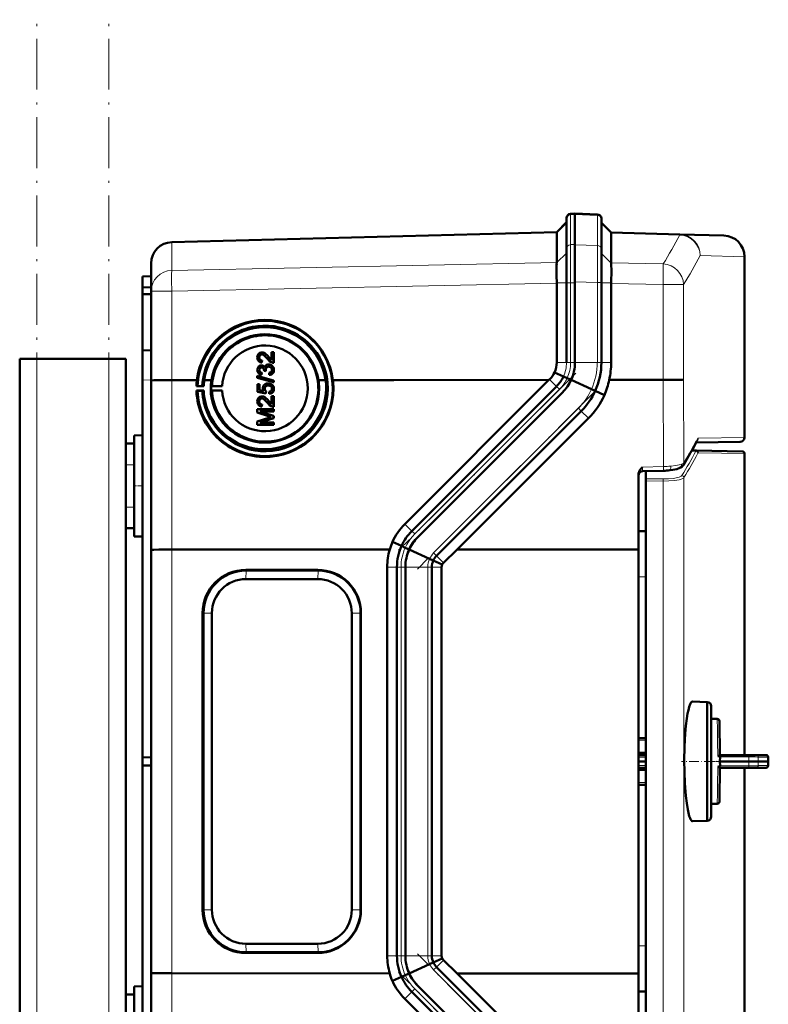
# Model space of a CAD drawing. Extents: x -1595 to 1972, y -1657 to 646.
# Tile 47 of 56: x 452 to 628, y 307 to 540. Entities that reach past the tile are written whole.
import ezdxf

# ---------------------------------------------------------------- set-up
doc = ezdxf.new("R2010")
doc.units = 0
doc.linetypes.add('DASHDOT', pattern=[18.5, 12, -3, 0.5, -3])

msp = doc.modelspace()

# ---------------------------------------------------------------- linework, layer by layer
at = {"color": 7, "linetype": 'DASHDOT', "lineweight": 18}
for p, q in [((455.57, -420.35), (455.57, 539.65)), ((472.57, -420.35), (472.57, 539.65)), ((582.75, 456.25), (540.96, 414.46)), ((587.17, 451.83), (545.38, 410.04)), ((587.17, 277.47), (545.38, 319.26)), ((582.75, 273.05), (540.96, 314.84))]:
    msp.add_line(p, q, dxfattribs=at)
at = {"color": 7, "lineweight": 50}
for p, q in [((580.57, 492.86), (580.57, 492.65)), ((580.57, 492.65), (580.57, 485.59)), ((582.57, 493.9), (581.53, 493.86)), ((582.56, 493.9), (582.56, 493.66)), ((587.85, 493.71), (582.56, 493.9)), ((582.56, 493.66), (582.56, 486.56)), ((582.57, 493.9), (582.57, 493.66)), ((582.57, 493.66), (582.57, 486.6)), ((588.81, 492.72), (588.81, 492.51)), ((588.81, 492.51), (588.81, 485.44)), ((578.27, 489.54), (580.57, 491.84)), ((591.1, 489.43), (588.81, 491.72)), ((487.43, 487.16), (578.27, 489.54)), ((578.27, 489.41), (578.27, 482.37)), ((591.1, 489.43), (607.3, 489)), ((591.1, 489.3), (591.1, 482.29)), ((591.1, 489.3), (591.1, 489.3)), ((607.3, 489), (617.69, 488.73)), ((580.57, 485.59), (580.57, 477.59)), ((582.56, 477.79), (582.56, 486.56)), ((582.57, 486.6), (582.57, 477.59)), ((588.81, 477.65), (588.81, 485.44)), ((622.56, 441.07), (622.56, 483.73)), ((482.57, 475.61), (482.57, 482.16)), ((578.26, 482.35), (578.25, 482.05)), ((578.26, 482.35), (578.27, 482.37)), ((480.57, 479.08), (482.57, 479.15)), ((480.57, 479.08), (480.57, 476.48)), ((578.24, 479.2), (578.26, 477.59)), ((480.57, 476.48), (482.57, 476.58)), ((480.57, 476.48), (480.57, 474.88)), ((578.27, 477.5), (578.26, 477.59)), ((578.27, 477.5), (578.27, 458.79)), ((580.57, 477.59), (580.57, 458.79)), ((582.56, 477.79), (582.56, 458.79)), ((582.57, 477.59), (582.57, 458.79)), ((588.81, 477.65), (588.81, 458.79)), ((591.1, 477.41), (591.1, 477.59)), ((591.1, 477.41), (591.1, 458.79)), ((480.57, 474.88), (480.57, 461.58)), ((480.57, 474.88), (482.57, 474.86)), ((482.57, 454.55), (482.57, 475.61)), ((480.57, 461.58), (482.57, 461.65)), ((480.57, 454.58), (480.57, 461.58)), ((508.7, 460.66), (508.71, 460.66)), ((509.09, 461.09), (509.09, 461.09)), ((510.28, 460.09), (510.28, 460.08)), ((510.28, 460.08), (510.99, 459.32)), ((510.99, 459.32), (510.99, 461.2)), ((510.99, 461.2), (511.48, 461.2)), ((511.48, 461.2), (511.48, 458.69)), ((511.48, 461.2), (511.49, 461.2)), ((511.49, 461.2), (511.49, 458.68)), ((451.57, 266.55), (451.57, 459.65)), ((455.57, 459.65), (451.57, 459.65)), ((472.57, 459.65), (455.57, 459.65)), ((476.57, 459.65), (472.57, 459.65)), ((476.57, 439.65), (476.57, 459.65)), ((508.08, 459.96), (508.09, 459.96)), ((508.37, 458.8), (508.38, 458.8)), ((508.77, 459.23), (508.72, 458.73)), ((508.72, 458.73), (508.73, 458.73)), ((508.78, 459.23), (508.73, 458.73)), ((508.77, 459.23), (508.78, 459.23)), ((508.87, 458.05), (508.88, 458.05)), ((510.32, 457.8), (510.33, 457.79)), ((510.71, 458.23), (510.72, 458.23)), ((511.14, 458.74), (511.15, 458.73)), ((511.48, 458.69), (511.49, 458.68)), ((507.63, 455.59), (511.48, 454.5)), ((507.63, 455.18), (507.63, 455.59)), ((508.08, 457.01), (508.09, 457.01)), ((508.4, 455.93), (508.4, 455.92)), ((508.67, 456.36), (508.62, 455.87)), ((508.62, 455.87), (508.63, 455.87)), ((508.63, 457.6), (508.64, 457.6)), ((508.68, 456.36), (508.63, 455.87)), ((508.67, 456.36), (508.68, 456.36)), ((509.21, 456.81), (509.22, 456.88)), ((509.66, 456.75), (509.21, 456.81)), ((509.21, 456.81), (509.22, 456.8)), ((509.67, 456.75), (509.22, 456.8)), ((509.61, 457.07), (509.61, 457.07)), ((509.66, 456.75), (509.67, 456.75)), ((510.45, 455.82), (510.4, 456.31)), ((510.45, 455.82), (510.46, 455.82)), ((511.53, 457.02), (511.54, 457.02)), ((579.85, 455.48), (577.75, 456.43)), ((580.74, 455.08), (579.86, 455.48)), ((480.57, 454.58), (480.57, 365.58)), ((482.57, 414.56), (482.57, 454.55)), ((487.43, 454.62), (490.34, 454.62)), ((490.34, 454.63), (490.34, 454.62)), ((493.38, 454.63), (490.34, 454.63)), ((491, 454.62), (493.38, 454.62)), ((491, 454.62), (493.38, 454.62)), ((493.54, 453.19), (493.27, 453.17)), ((493.27, 453.17), (494.98, 453.17)), ((494.65, 453.18), (493.54, 453.19)), ((494.98, 453.17), (494.65, 453.18)), ((495.1, 454.63), (496.79, 454.63)), ((495.1, 454.62), (496.79, 454.62)), ((495.1, 454.62), (496.79, 454.62)), ((496.95, 453.18), (496.7, 453.16)), ((496.7, 453.16), (499.32, 453.16)), ((499.32, 453.16), (496.95, 453.18)), ((511.48, 454.09), (507.63, 455.18)), ((507.63, 455.18), (507.64, 455.18)), ((511.49, 454.09), (507.64, 455.18)), ((507.68, 453.65), (508.18, 453.65)), ((507.68, 451.82), (507.68, 453.65)), ((508.18, 453.65), (508.18, 452.22)), ((508.18, 453.65), (508.18, 453.64)), ((508.18, 453.64), (508.18, 452.22)), ((510.19, 453.35), (510.2, 453.35)), ((510.66, 453.77), (510.67, 453.77)), ((511.07, 453.55), (511.07, 453.55)), ((511.48, 454.5), (511.48, 454.09)), ((511.48, 454.5), (511.49, 454.5)), ((511.48, 454.09), (511.49, 454.09)), ((511.49, 454.5), (511.49, 454.09)), ((522.03, 454.63), (523.73, 454.63)), ((523.73, 454.63), (522.03, 454.63)), ((522.04, 454.62), (523.73, 454.62)), ((523.73, 454.63), (523.73, 454.63)), ((525.44, 454.63), (531.62, 454.63)), ((525.44, 454.63), (539.86, 454.63)), ((525.45, 454.62), (531.62, 454.62)), ((531.62, 454.62), (531.62, 454.63)), ((539.86, 454.63), (576.41, 454.65)), ((542.42, 420.65), (576.41, 454.65)), ((578.22, 453.13), (544.08, 418.99)), ((576.41, 454.65), (576.56, 454.79)), ((581.68, 454.65), (580.74, 455.08)), ((586.46, 452.46), (581.65, 454.65)), ((590.63, 454.65), (603.38, 454.66)), ((493.26, 452.15), (493.54, 452.09)), ((494.98, 452.15), (493.26, 452.15)), ((493.54, 452.09), (494.65, 452.11)), ((494.65, 452.11), (494.98, 452.15)), ((496.7, 452.16), (496.95, 452.1)), ((499.32, 452.16), (496.7, 452.16)), ((496.95, 452.1), (499.32, 452.16)), ((509.66, 451.43), (507.68, 451.82)), ((507.68, 451.82), (507.69, 451.82)), ((509.67, 451.42), (507.69, 451.82)), ((508.18, 452.22), (509.17, 452.03)), ((509.09, 450.72), (509.09, 450.72)), ((509.36, 452.58), (509.37, 452.58)), ((509.71, 451.92), (509.66, 451.43)), ((509.66, 451.43), (509.67, 451.42)), ((509.72, 451.92), (509.67, 451.42)), ((509.71, 451.92), (509.72, 451.92)), ((510.45, 451.38), (510.4, 451.87)), ((510.45, 451.38), (510.46, 451.37)), ((510.99, 448.95), (510.99, 450.83)), ((510.99, 450.83), (511.48, 450.83)), ((511.48, 450.83), (511.48, 448.31)), ((511.48, 450.83), (511.49, 450.83)), ((511.49, 450.83), (511.49, 448.31)), ((511.53, 452.57), (511.54, 452.57)), ((579.63, 451.72), (545.49, 417.58)), ((579.64, 451.72), (545.49, 417.58)), ((587.34, 452.06), (586.46, 452.46)), ((589.52, 451.07), (587.35, 452.06)), ((508.08, 449.59), (508.09, 449.58)), ((508.37, 448.43), (508.38, 448.43)), ((508.7, 450.29), (508.71, 450.29)), ((508.77, 448.86), (508.72, 448.36)), ((508.72, 448.36), (508.73, 448.36)), ((508.78, 448.85), (508.73, 448.36)), ((508.77, 448.86), (508.78, 448.85)), ((510.28, 449.71), (510.99, 448.95)), ((510.28, 449.71), (510.28, 449.71)), ((511.14, 448.37), (511.15, 448.36)), ((507.63, 447.77), (511.48, 447.77)), ((507.63, 446.96), (507.63, 447.77)), ((510.29, 446.11), (507.63, 446.96)), ((507.63, 446.96), (507.64, 446.96)), ((510.3, 446.1), (507.64, 446.96)), ((511.49, 447.23), (508.23, 447.22)), ((508.23, 447.23), (511.48, 446.2)), ((511.48, 447.23), (508.23, 447.23)), ((510.29, 446.11), (510.3, 446.1)), ((511.48, 448.31), (511.49, 448.31)), ((511.48, 447.77), (511.48, 447.23)), ((511.48, 447.77), (511.49, 447.77)), ((511.48, 447.23), (511.49, 447.23)), ((511.48, 446.2), (511.48, 445.63)), ((511.48, 446.2), (511.49, 446.2)), ((511.49, 447.77), (511.49, 447.23)), ((511.49, 446.2), (511.49, 445.63)), ((584.05, 447.3), (549.91, 413.16)), ((507.63, 444.88), (510.34, 445.74)), ((507.63, 444.07), (507.63, 444.88)), ((511.48, 444.07), (507.63, 444.07)), ((507.63, 444.07), (507.64, 444.06)), ((511.49, 444.06), (507.64, 444.06)), ((511.49, 445.63), (508.23, 444.61)), ((511.48, 445.63), (508.23, 444.61)), ((508.23, 444.61), (511.48, 444.61)), ((511.48, 445.63), (511.49, 445.63)), ((511.48, 444.61), (511.48, 444.07)), ((511.48, 444.61), (511.49, 444.61)), ((511.48, 444.07), (511.49, 444.06)), ((511.49, 444.61), (511.49, 444.06)), ((585.74, 445.61), (554.78, 414.65)), ((478.57, 441.54), (480.57, 441.6)), ((478.57, 441.54), (480.57, 441.6)), ((478.57, 417.75), (478.57, 441.54)), ((476.57, 439.65), (478.57, 439.65)), ((476.57, 434.65), (476.57, 439.65)), ((478.57, 434.65), (478.57, 439.65)), ((621.58, 440.07), (611.15, 439.89)), ((610.12, 437.99), (611.22, 437.97)), ((611.22, 437.97), (622.07, 437.78)), ((622.57, 437.28), (622.57, 366.16)), ((476.57, 434.65), (476.57, 424.65)), ((478.57, 434.65), (478.57, 424.65)), ((597.56, 414.67), (597.56, 432.38)), ((598.54, 433.13), (603.45, 433.24)), ((599.28, 433.14), (599.28, 431.35)), ((599.28, 430.86), (599.28, 431.35)), ((599.28, 430.86), (599.28, 298.45)), ((476.57, 419.65), (476.57, 424.65)), ((478.57, 419.65), (478.57, 424.65)), ((476.57, 309.65), (476.57, 419.65)), ((476.57, 419.65), (478.57, 419.65)), ((597.56, 418.97), (599.28, 418.98)), ((478.57, 417.75), (480.57, 417.7)), ((541.65, 415.48), (539.51, 416.45)), ((482.57, 314.73), (482.57, 414.56)), ((538.88, 414.65), (487.43, 414.63)), ((542.53, 415.08), (541.65, 415.48)), ((543.47, 414.65), (542.53, 415.08)), ((548.26, 412.46), (543.45, 414.65)), ((554.78, 414.65), (551.54, 411.53)), ((597.56, 414.67), (554.78, 414.65)), ((597.56, 314.63), (597.56, 414.67)), ((549.14, 412.06), (548.26, 412.46)), ((551.23, 411.11), (549.14, 412.06)), ((504.9, 409.83), (521.9, 409.83)), ((521.96, 409.68), (504.97, 409.68)), ((538.27, 318.79), (538.27, 410.51)), ((540.57, 410.51), (540.57, 318.79)), ((542.56, 318.79), (542.56, 410.51)), ((542.57, 410.51), (542.57, 318.79)), ((548.81, 318.79), (548.81, 410.51)), ((551.1, 410.51), (551.1, 318.79)), ((504.92, 407.66), (521.91, 407.66)), ((494.72, 329.65), (494.72, 399.65)), ((494.94, 329.65), (494.94, 399.65)), ((496.91, 399.65), (496.91, 329.65)), ((529.92, 399.65), (529.92, 329.65)), ((531.99, 329.65), (531.99, 399.65)), ((532.08, 399.65), (532.08, 329.65)), ((610.29, 378.75), (613.74, 378.66)), ((613.74, 374.69), (613.74, 378.66)), ((614.74, 377.66), (614.74, 351.66)), ((614.74, 374.66), (614.74, 377.66)), ((613.74, 350.66), (613.74, 374.69)), ((616.13, 374.66), (614.74, 374.66)), ((616.76, 366.16), (616.63, 374.17)), ((599.28, 370.16), (597.56, 370.16)), ((480.57, 365.58), (482.57, 365.65)), ((480.57, 363.72), (480.57, 365.58)), ((599.28, 366.66), (597.56, 366.66)), ((597.56, 366.16), (599.28, 366.16)), ((616.57, 366.02), (616.69, 366.11)), ((623.52, 366.16), (616.76, 366.16)), ((616.79, 365.71), (616.77, 364.66)), ((623.52, 366.16), (625.31, 366.16)), ((627.62, 366.16), (625.31, 366.16)), ((480.57, 274.71), (480.57, 363.72)), ((480.57, 363.72), (482.57, 363.65)), ((599.28, 364.66), (597.56, 364.66)), ((597.56, 363.16), (599.28, 363.16)), ((599.28, 362.65), (597.56, 362.65)), ((616.76, 363.16), (616.64, 355.74)), ((623.52, 363.16), (616.76, 363.16)), ((623.57, 364.66), (616.77, 364.66)), ((616.79, 363.61), (616.77, 364.66)), ((622.57, 363.16), (622.57, 292.03)), ((623.52, 363.16), (625.31, 363.16)), ((625.81, 364.66), (623.57, 364.66)), ((627.62, 363.16), (625.31, 363.16)), ((625.81, 364.66), (628.15, 364.66)), ((627.62, 363.16), (627.65, 363.16)), ((628.18, 364.66), (628.15, 364.66)), ((599.28, 359.16), (597.56, 359.16)), ((616.64, 355.74), (616.63, 355.15)), ((614.74, 354.66), (616.13, 354.66)), ((614.74, 351.66), (614.74, 354.66)), ((610.25, 350.57), (610.29, 350.57)), ((613.74, 350.66), (610.29, 350.57)), ((521.91, 321.64), (504.92, 321.64)), ((521.9, 319.46), (504.9, 319.46)), ((504.97, 319.62), (521.96, 319.62)), ((548.26, 316.84), (543.45, 314.65)), ((549.14, 317.24), (548.26, 316.84)), ((551.23, 318.19), (549.14, 317.24)), ((584.05, 282), (549.91, 316.14)), ((554.78, 314.64), (551.54, 317.77)), ((482.57, 274.75), (482.57, 314.73)), ((538.88, 314.65), (487.43, 314.67)), ((539.51, 312.85), (541.65, 313.82)), ((541.65, 313.82), (542.53, 314.22)), ((542.53, 314.22), (543.47, 314.65)), ((597.56, 314.63), (554.78, 314.64)), ((585.74, 283.68), (554.78, 314.64)), ((597.56, 314.63), (597.56, 296.92)), ((478.57, 311.54), (480.57, 311.6)), ((478.57, 311.54), (480.57, 311.6)), ((478.57, 287.75), (478.57, 311.54)), ((579.63, 277.58), (545.49, 311.72)), ((579.64, 277.58), (545.49, 311.72)), ((476.57, 309.65), (478.57, 309.65)), ((476.57, 304.65), (476.57, 309.65)), ((478.57, 304.65), (478.57, 309.65)), ((578.22, 276.16), (544.08, 310.3)), ((599.28, 310.33), (597.56, 310.35)), ((576.41, 274.65), (542.42, 308.64))]:
    msp.add_line(p, q, dxfattribs=at)
at = {"color": 7, "lineweight": 18}
for p, q in [((581.53, 493.86), (581.53, 493.63)), ((581.53, 493.63), (582.57, 493.66)), ((581.53, 493.63), (581.53, 486.57)), ((587.85, 493.48), (582.56, 493.66)), ((587.85, 493.71), (587.85, 493.48)), ((587.85, 493.48), (587.85, 486.41)), ((578.27, 489.41), (580.57, 491.65)), ((591.1, 489.3), (588.81, 491.53)), ((578.27, 489.41), (487.43, 487.03)), ((607.3, 488.87), (591.1, 489.3)), ((487.43, 487.16), (487.43, 487.03)), ((487.43, 480.48), (487.43, 487.03)), ((582.57, 486.6), (581.53, 486.57)), ((581.53, 486.57), (581.53, 477.59)), ((582.56, 486.56), (587.85, 486.41)), ((578.26, 482.35), (580.57, 484.59)), ((591.1, 482.24), (588.81, 484.48)), ((622.56, 483.73), (612.14, 484)), ((487.43, 480.48), (578.27, 482.37)), ((591.1, 482.29), (603.38, 482.03)), ((578.27, 477.5), (487.43, 475.61)), ((578.26, 477.59), (580.57, 477.59)), ((580.57, 477.59), (581.53, 477.59)), ((581.53, 477.59), (581.53, 458.79)), ((581.53, 477.59), (582.57, 477.59)), ((587.85, 477.65), (582.56, 477.79)), ((587.85, 477.65), (587.85, 458.79)), ((587.85, 477.65), (588.81, 477.65)), ((591.1, 477.59), (588.81, 477.59)), ((603.38, 477.16), (591.1, 477.41)), ((603.38, 454.66), (603.38, 477.16)), ((608.2, 477.16), (603.38, 477.16)), ((608.2, 477.16), (608.2, 454.72)), ((487.43, 475.61), (482.57, 475.61)), ((487.43, 454.62), (487.43, 475.61)), ((455.57, 266.55), (455.57, 459.65)), ((472.57, -152.9), (472.57, 459.65)), ((580.57, 458.79), (578.27, 458.79)), ((580.57, 458.79), (581.53, 458.79)), ((581.53, 458.79), (582.57, 458.79)), ((587.85, 458.79), (582.56, 458.79)), ((587.85, 458.79), (588.81, 458.79)), ((591.1, 458.79), (588.81, 458.79)), ((579.85, 455.48), (579.85, 455.48)), ((482.57, 454.65), (480.57, 454.58)), ((487.43, 414.63), (487.43, 454.62)), ((578.22, 453.13), (576.56, 454.79)), ((578.22, 453.13), (578.9, 452.45)), ((603.45, 434.22), (603.38, 454.66)), ((608.2, 454.72), (608.27, 435.1)), ((578.9, 452.45), (544.76, 418.31)), ((587.35, 452.06), (587.34, 452.06)), ((583.37, 447.98), (549.23, 413.84)), ((583.37, 447.98), (584.05, 447.3)), ((585.74, 445.61), (584.05, 447.3)), ((611.63, 440.88), (622.56, 441.07)), ((611.09, 437.85), (610.05, 437.86)), ((622.57, 437.28), (611.71, 437.47)), ((476.57, 434.65), (478.57, 434.65)), ((598.54, 434.1), (603.45, 434.22)), ((599.28, 431.35), (603.41, 431.29)), ((603.41, 430.8), (599.28, 430.86)), ((603.41, 298.51), (603.41, 430.8)), ((608.27, 431.62), (608.27, 297.69)), ((476.57, 424.65), (478.57, 424.65)), ((544.08, 418.99), (542.42, 420.65)), ((544.08, 418.99), (544.76, 418.31)), ((487.43, 314.67), (487.43, 414.63)), ((541.65, 415.48), (541.65, 415.48)), ((549.23, 413.84), (549.91, 413.16)), ((549.14, 412.06), (549.14, 412.06)), ((551.54, 411.53), (549.91, 413.16)), ((504.97, 409.68), (504.9, 409.83)), ((504.92, 407.66), (504.97, 409.68)), ((521.96, 409.68), (521.9, 409.83)), ((521.96, 409.68), (521.91, 407.66)), ((540.57, 410.51), (538.27, 410.51)), ((540.57, 410.51), (541.53, 410.51)), ((541.53, 410.51), (541.53, 318.79)), ((542.57, 410.51), (541.53, 410.51)), ((547.85, 410.51), (542.56, 410.51)), ((547.85, 318.79), (547.85, 410.51)), ((547.85, 410.51), (548.81, 410.51)), ((551.1, 410.51), (548.81, 410.51)), ((599.28, 408.18), (597.56, 408.17)), ((494.94, 399.65), (494.72, 399.65)), ((494.94, 399.65), (496.91, 399.65)), ((531.99, 399.65), (529.92, 399.65)), ((532.08, 399.65), (531.99, 399.65)), ((616.17, 372.16), (616.13, 374.66)), ((616.21, 369.34), (616.17, 372.16)), ((597.56, 369.67), (599.28, 369.67)), ((616.23, 368.52), (616.21, 369.34)), ((616.25, 366.81), (616.23, 368.52)), ((597.56, 365.67), (599.28, 365.67)), ((616.26, 366.36), (616.25, 366.81)), ((616.27, 365.92), (616.26, 366.36)), ((623.57, 365.72), (616.78, 365.71)), ((625.8, 365.67), (628.12, 365.67)), ((597.56, 363.65), (599.28, 363.65)), ((616.25, 362.51), (616.21, 359.97)), ((616.26, 362.95), (616.25, 362.51)), ((616.27, 363.4), (616.26, 362.95)), ((623.57, 363.6), (616.78, 363.61)), ((625.8, 363.65), (628.12, 363.65)), ((597.56, 359.65), (599.28, 359.65)), ((616.21, 359.97), (616.17, 357.15)), ((616.17, 357.15), (616.13, 354.66)), ((494.94, 329.65), (494.72, 329.65)), ((496.91, 329.65), (494.94, 329.65)), ((531.99, 329.65), (529.92, 329.65)), ((531.99, 329.65), (532.08, 329.65)), ((504.97, 319.62), (504.92, 321.64)), ((521.91, 321.64), (521.96, 319.62)), ((597.56, 321.15), (599.28, 321.13)), ((504.97, 319.62), (504.9, 319.46)), ((521.96, 319.62), (521.9, 319.46)), ((538.27, 318.79), (540.57, 318.79)), ((541.53, 318.79), (540.57, 318.79)), ((541.53, 318.79), (542.57, 318.79)), ((547.85, 318.79), (542.56, 318.79)), ((547.85, 318.79), (548.81, 318.79)), ((551.1, 318.79), (548.81, 318.79)), ((549.14, 317.24), (549.14, 317.24)), ((549.23, 315.46), (549.91, 316.14)), ((551.54, 317.77), (549.91, 316.14)), ((487.43, 274.68), (487.43, 314.67)), ((541.65, 313.82), (541.65, 313.82)), ((583.37, 281.31), (549.23, 315.46)), ((542.42, 308.64), (544.08, 310.3)), ((544.76, 310.99), (544.08, 310.3)), ((578.9, 276.85), (544.76, 310.99))]:
    msp.add_line(p, q, dxfattribs=at)
at = {"color": 7, "linetype": 'DASHDOT', "lineweight": 18, "ltscale": 0.060001}
for p, q in [((476.37, 434.65), (478.77, 434.65)), ((478.37, 429.65), (480.77, 429.65)), ((476.37, 424.65), (478.77, 424.65))]:
    msp.add_line(p, q, dxfattribs=at)
at = {"color": 7, "linetype": 'DASHDOT', "lineweight": 18, "ltscale": 0.20449}
for p, q in [((624.25, 364.79), (616.07, 364.65)), ((624.25, 364.53), (616.07, 364.67))]:
    msp.add_line(p, q, dxfattribs=at)
at = {"color": 7, "linetype": 'DASHDOT', "lineweight": 18, "ltscale": 0.192111}
msp.add_line((615.38, 364.66), (607.7, 364.66), dxfattribs=at)
at = {"color": 7, "linetype": 'DASHDOT', "lineweight": 18, "ltscale": 0.061557}
msp.add_line((614.54, 364.66), (617, 364.66), dxfattribs=at)
at = {"color": 7, "lineweight": 18}
for points in [[(587.85, 486.41), (587.86, 483.29), (587.85, 477.65)], [(605.17, 434.31), (606.4, 434.46), (607.16, 434.61), (607.74, 434.78)], [(607.74, 434.78), (608.08, 434.94), (608.27, 435.1)], [(598.54, 434.1), (598.53, 433.23), (598.53, 433.14), (598.54, 433.13), (598.54, 433.13), (598.54, 433.13)], [(603.41, 431.29), (604.63, 431.31), (605.8, 431.42), (606.76, 431.6), (607.14, 431.71), (607.44, 431.84), (607.66, 431.97), (607.78, 432.11)], [(608.27, 431.62), (608.16, 431.5), (607.98, 431.39), (607.62, 431.25), (607.16, 431.12), (606.04, 430.93), (604.75, 430.83), (603.41, 430.8)], [(544.76, 418.31), (544.23, 417.74), (543.74, 417.13), (543.3, 416.49), (542.89, 415.8), (542.53, 415.08)], [(623.57, 365.72), (623.55, 366.08), (623.53, 366.14), (623.53, 366.15), (623.53, 366.16), (623.52, 366.16), (623.52, 366.16)], [(623.57, 365.72), (625.05, 365.7), (625.63, 365.68), (625.8, 365.67)], [(623.57, 363.6), (623.55, 363.23), (623.53, 363.17), (623.53, 363.16), (623.53, 363.16), (623.52, 363.16), (623.52, 363.16)], [(625.04, 363.61), (625.77, 363.64), (625.8, 363.65)], [(544.76, 310.99), (544.23, 311.56), (543.74, 312.16), (543.3, 312.81), (542.89, 313.5), (542.53, 314.22)]]:
    msp.add_lwpolyline(points, dxfattribs=at)
at = {"color": 7, "lineweight": 50}
for points in [[(591.1, 477.59), (591.17, 480.58), (591.14, 481.79), (591.1, 482.24)], [(524.26, 452.65), (524.19, 454.06), (523.99, 455.45), (523.7, 456.66), (523.32, 457.85), (522.95, 458.73), (522.39, 459.85), (521.65, 461.04), (520.92, 462.02), (520.38, 462.64), (519.44, 463.58), (518.44, 464.41), (517.26, 465.23), (516.32, 465.77), (515.16, 466.31), (513.84, 466.79), (512.48, 467.14), (511.57, 467.31), (510.24, 467.44), (508.9, 467.45), (507.81, 467.37), (506.51, 467.16), (505.57, 466.94), (504.66, 466.66), (504.06, 466.44), (503.41, 466.17), (502.27, 465.6), (501.79, 465.32), (500.58, 464.5), (499.46, 463.57), (498.56, 462.68), (497.74, 461.7), (497.19, 460.95), (496.47, 459.76), (495.85, 458.51), (495.4, 457.33), (495.06, 456.13), (494.82, 454.89), (494.71, 454.03), (494.65, 453.18)], [(507.63, 459.97), (507.67, 460.32), (507.8, 460.66), (507.97, 460.87), (508.19, 461.03), (508.53, 461.14), (508.7, 461.15)], [(508.37, 458.8), (508.11, 458.93), (507.89, 459.13), (507.74, 459.39), (507.67, 459.6), (507.63, 459.97)], [(508.7, 460.66), (508.49, 460.63), (508.31, 460.52), (508.18, 460.36), (508.1, 460.16), (508.08, 459.96)], [(508.71, 460.66), (508.5, 460.62), (508.36, 460.55), (508.22, 460.41), (508.14, 460.26), (508.09, 459.96)], [(510.04, 459.63), (509.75, 459.97), (509.43, 460.29), (509.2, 460.49), (508.93, 460.62)], [(509.09, 461.09), (509.33, 460.98), (509.59, 460.8), (510, 460.4), (510.28, 460.08)], [(509.09, 461.09), (509.37, 460.96), (509.74, 460.67), (510.07, 460.32), (510.28, 460.09)], [(510.28, 460.09), (510.68, 459.6), (510.99, 459.32)], [(507.63, 457), (507.67, 457.32), (507.8, 457.62), (508.01, 457.87), (508.3, 458.04), (508.61, 458.09)], [(508.08, 459.96), (508.14, 459.61), (508.23, 459.46), (508.36, 459.34), (508.52, 459.27)], [(508.09, 459.96), (508.11, 459.73), (508.17, 459.56), (508.34, 459.36), (508.53, 459.26)], [(508.87, 458.05), (509.03, 457.98), (509.17, 457.87), (509.38, 457.57)], [(508.88, 458.05), (509.16, 457.88), (509.29, 457.74), (509.38, 457.58)], [(509.38, 457.57), (509.46, 457.81), (509.62, 458.02), (509.83, 458.18), (510.07, 458.27), (510.33, 458.29)], [(510.32, 457.8), (510.1, 457.77), (509.89, 457.66), (509.81, 457.59), (509.67, 457.4), (509.61, 457.18), (509.61, 457.07)], [(510.33, 457.79), (510.1, 457.76), (509.93, 457.68), (509.73, 457.49), (509.62, 457.21), (509.61, 457.07)], [(511.14, 458.74), (510.88, 458.85), (510.53, 459.1), (510.04, 459.63)], [(511.09, 457.04), (511.07, 457.22), (511.01, 457.4), (510.9, 457.55), (510.68, 457.72), (510.6, 457.75)], [(510.71, 458.23), (510.93, 458.13), (511.12, 457.99), (511.32, 457.76), (511.43, 457.55), (511.5, 457.33), (511.53, 457.02)], [(510.72, 458.23), (510.95, 458.12), (511.16, 457.96), (511.32, 457.77), (511.49, 457.41), (511.54, 457.02)], [(508.4, 455.93), (508.14, 456.04), (507.92, 456.22), (507.79, 456.39), (507.7, 456.58), (507.64, 456.86), (507.63, 457)], [(508.63, 457.6), (508.45, 457.57), (508.29, 457.49), (508.13, 457.27), (508.08, 457.01)], [(508.08, 457.01), (508.12, 456.77), (508.19, 456.63), (508.3, 456.51), (508.52, 456.4)], [(508.64, 457.6), (508.46, 457.57), (508.25, 457.44), (508.12, 457.22), (508.09, 457.01)], [(508.09, 457.01), (508.11, 456.82), (508.18, 456.65), (508.31, 456.51), (508.53, 456.4)], [(509.22, 456.88), (509.19, 457.13), (509.13, 457.29), (509.03, 457.43), (508.83, 457.57)], [(510.4, 456.31), (510.61, 456.37), (510.81, 456.47), (511.03, 456.72), (511.09, 457.04)], [(511.53, 457.02), (511.49, 456.67), (511.34, 456.34), (511.1, 456.07), (510.95, 455.97), (510.62, 455.85), (510.45, 455.82)], [(511.54, 457.02), (511.5, 456.67), (511.41, 456.44), (511.27, 456.23), (511, 455.99), (510.66, 455.85), (510.46, 455.82)], [(482.57, 454.55), (482.57, 454.55), (482.57, 454.55), (482.57, 454.55), (482.64, 454.56), (483.2, 454.58), (484.36, 454.6), (487.43, 454.62)], [(508.92, 452.71), (508.98, 453.09), (509.17, 453.41), (509.45, 453.66), (509.8, 453.8), (510.16, 453.85)], [(510.19, 453.35), (509.94, 453.33), (509.81, 453.29), (509.59, 453.16), (509.5, 453.06), (509.39, 452.83), (509.36, 452.58)], [(510.2, 453.35), (509.95, 453.32), (509.68, 453.22), (509.48, 453.02), (509.4, 452.83), (509.37, 452.58)], [(511.09, 452.58), (511.04, 452.86), (510.96, 453.03), (510.82, 453.16), (510.57, 453.3)], [(511.07, 453.55), (511.24, 453.4), (511.38, 453.22), (511.47, 453.01), (511.53, 452.79), (511.54, 452.57)], [(511.07, 453.55), (511.31, 453.31), (511.42, 453.12), (511.5, 452.91), (511.53, 452.57)], [(605.09, 454.66), (607.84, 454.7), (608.2, 454.72)], [(507.63, 449.6), (507.67, 449.95), (507.8, 450.29), (507.97, 450.5), (508.19, 450.66), (508.53, 450.77), (508.7, 450.78)], [(509.17, 452.03), (509.02, 452.28), (508.93, 452.57), (508.92, 452.71)], [(509.09, 450.72), (509.33, 450.61), (509.59, 450.43), (510, 450.03), (510.28, 449.71)], [(509.09, 450.72), (509.37, 450.58), (509.74, 450.29), (510.07, 449.95), (510.28, 449.71)], [(509.36, 452.58), (509.41, 452.27), (509.53, 452.07), (509.71, 451.92)], [(509.37, 452.58), (509.38, 452.42), (509.49, 452.13), (509.72, 451.92)], [(510.4, 451.87), (510.61, 451.92), (510.81, 452.01), (510.9, 452.08), (511.06, 452.36), (511.09, 452.58)], [(511.53, 452.57), (511.52, 452.39), (511.43, 452.05), (511.35, 451.89), (511.11, 451.62), (510.79, 451.45), (510.45, 451.38)], [(511.54, 452.57), (511.5, 452.22), (511.35, 451.87), (511.08, 451.59), (510.85, 451.47), (510.46, 451.37)], [(508.37, 448.43), (508.11, 448.56), (507.89, 448.76), (507.74, 449.02), (507.67, 449.23), (507.63, 449.6)], [(508.7, 450.29), (508.49, 450.25), (508.31, 450.15), (508.18, 449.99), (508.1, 449.79), (508.08, 449.59)], [(508.08, 449.59), (508.14, 449.24), (508.23, 449.09), (508.36, 448.97), (508.52, 448.89)], [(508.71, 450.29), (508.5, 450.25), (508.36, 450.17), (508.22, 450.04), (508.14, 449.89), (508.09, 449.58)], [(508.09, 449.58), (508.11, 449.36), (508.17, 449.19), (508.34, 448.99), (508.53, 448.89)], [(510.04, 449.25), (509.75, 449.6), (509.43, 449.92), (509.2, 450.11), (508.93, 450.25)], [(511.14, 448.37), (510.88, 448.48), (510.53, 448.73), (510.04, 449.25)], [(510.28, 449.71), (510.68, 449.23), (510.99, 448.95)], [(608.14, 434.59), (607.86, 434.25), (607.46, 433.97), (607.27, 433.88)], [(597.56, 432.38), (597.59, 432.69), (597.69, 432.99), (597.83, 433.27), (598.18, 433.73), (598.54, 434.1)], [(607.27, 433.88), (606.6, 433.64), (605.63, 433.43), (604.92, 433.34)], [(545.49, 417.58), (545.01, 417.06), (544.57, 416.51), (544.17, 415.93), (543.8, 415.3), (543.47, 414.65)], [(482.57, 414.56), (482.57, 414.57), (482.57, 414.57), (482.57, 414.57), (482.64, 414.57), (483.2, 414.6), (484.36, 414.61), (487.43, 414.63)], [(610.29, 378.75), (610.12, 378.7), (610.02, 378.61), (609.83, 378.33), (609.74, 378.14), (609.52, 377.52), (609.33, 376.78), (609.15, 375.94), (608.97, 374.78)], [(608.97, 374.78), (608.76, 373.06), (608.6, 371.2), (608.43, 368.11), (608.37, 364.86)], [(608.37, 364.86), (608.4, 362.17), (608.51, 359.52), (608.73, 356.55), (608.93, 354.82)], [(616.27, 365.92), (616.54, 365.85), (616.67, 365.81), (616.75, 365.76), (616.78, 365.73), (616.78, 365.71)], [(616.27, 363.4), (616.54, 363.46), (616.67, 363.5), (616.75, 363.55), (616.78, 363.59), (616.78, 363.61)], [(616.27, 363.4), (616.38, 363.39), (616.52, 363.33), (616.69, 363.2)], [(608.93, 354.82), (609.17, 353.27), (609.54, 351.72)], [(609.54, 351.72), (609.71, 351.25), (609.82, 351), (609.95, 350.79), (610.09, 350.65), (610.24, 350.57), (610.25, 350.57)], [(482.57, 314.73), (482.57, 314.73), (482.57, 314.73), (482.57, 314.73), (482.64, 314.72), (483.2, 314.7), (484.36, 314.68), (487.43, 314.67)], [(545.49, 311.72), (545.01, 312.24), (544.57, 312.78), (544.17, 313.37), (543.8, 313.99), (543.47, 314.65)]]:
    msp.add_lwpolyline(points, dxfattribs=at)
for centre, radius, start, end in [((581.57, 492.86), 1, 92, 180), ((587.81, 492.72), 1, 0, 88), ((617.56, 483.73), 5, 0, 88.5), ((487.57, 482.16), 5, 91.5, 180), ((509.41, 452.68), 16.15, 6.9564, 173.0436), ((509.41, 452.63), 14.45, 7.965, 172.0349), ((509.48, 452.65), 15.94, 359.9991, 133.5258), ((509.41, 452.67), 12.77, 8.8275, 171.1724), ((509.49, 452.64), 12.55, 77.6984, 177.5213), ((509.48, 452.64), 12.54, 0.013, 77.6766), ((509.48, 452.63), 15.96, 133.5177, 178.0139), ((508.7, 459.93), 1.22, 71.416, 89.9785), ((508.7, 459.95), 0.712, 71.1045, 89.7698), ((508.71, 459.95), 0.709, 71.4625, 89.7956), ((508.85, 460.26), 1.53, 252.0665, 265.2731), ((508.85, 460.26), 1.53, 252.0738, 265.2685), ((508.76, 460.03), 0.804, 252.5173, 270.6985), ((508.62, 457.28), 0.815, 72.179, 90.3814), ((510.33, 456.94), 0.86, 71.8999, 90.5102), ((510.34, 457.1), 1.19, 71.6978, 90.7047), ((510.34, 456.93), 0.859, 72.0728, 90.5088), ((511.46, 459.66), 0.972, 251.216, 271.7364), ((511.46, 459.66), 0.973, 251.2257, 271.7309), ((572.58, 458.79), 5.69, 335.4939, 0.0252), ((572.68, 458.79), 9.88, 335.2248, 0.0026), ((572.44, 458.79), 10.12, 335.8313, 359.9948), ((572.62, 458.79), 16.19, 335.437, 0.0015), ((572.56, 458.79), 18.54, 347.0991, 0.0004), ((508.93, 457.59), 1.75, 252.2239, 259.8155), ((508.95, 457.63), 1.79, 252.3357, 259.7452), ((508.82, 457.35), 0.998, 252.3354, 261.3286), ((508.64, 456.97), 0.625, 72.329, 90.8793), ((508.65, 456.96), 0.634, 73.0345, 90.7871), ((510.85, 457.11), 1.24, 181.999, 197.0346), ((510.85, 457.12), 1.24, 182.0274, 197.0138), ((572.56, 458.95), 5.78, 313.9422, 334.1191), ((572.5, 458.85), 8.09, 315.0122, 335.3255), ((509.42, 452.62), 16.17, 172.9148, 178.0694), ((509.42, 452.72), 14.45, 172.4425, 178.2107), ((509.42, 452.63), 12.79, 171.0625, 179.8847), ((510.18, 452.3), 1.55, 71.9099, 90.5756), ((510.21, 452.15), 1.21, 72.5659, 90.8378), ((510.22, 452.14), 1.21, 72.864, 90.8167), ((510.24, 452.49), 1.35, 51.9924, 71.6896), ((510.24, 452.48), 1.35, 51.999, 71.6506), ((509.4, 452.65), 12.79, 0.0635, 8.8594), ((509.41, 452.74), 14.45, 359.7065, 7.4796), ((509.4, 452.64), 16.17, 0.0626, 7.0057), ((572.69, 458.67), 9.82, 314.9833, 335.8458), ((572.43, 458.92), 10.18, 315.022, 335.211), ((572.59, 458.28), 18.4, 336.9429, 348.6327), ((602.64, 806.5), 351.85, 270.1202, 270.3992), ((509.4, 452.62), 16.14, 181.6629, 274.3889), ((509.45, 452.64), 14.8, 182.0365, 193.1576), ((509.4, 452.71), 14.43, 182.2328, 274.9104), ((509.4, 452.63), 12.77, 179.8723, 270.0038), ((509.49, 452.63), 12.55, 182.4194, 193.5066), ((508.7, 449.56), 1.22, 71.416, 89.9785), ((509.4, 452.65), 12.79, 270.0139, 0.0575), ((509.45, 452.65), 14.81, 270.9979, 359.999), ((509.47, 452.64), 15.95, 270.964, 0.0057), ((509.48, 452.64), 12.55, 271.1756, 0.0047), ((509.4, 452.65), 16.17, 274.3928, 0.0565), ((509.4, 452.74), 14.45, 274.9142, 359.688), ((572.62, 458.73), 16.16, 314.9955, 335.6224), ((572.54, 458.8), 18.66, 315.0077, 335.5133), ((509.47, 452.63), 15.94, 193.0735, 270.9484), ((509.45, 452.64), 14.8, 193.1459, 270.9829), ((509.48, 452.63), 12.54, 193.4987, 271.1604), ((508.85, 449.89), 1.53, 252.0665, 265.2731), ((508.85, 449.89), 1.53, 252.0738, 265.2685), ((508.76, 449.66), 0.804, 252.5173, 270.6985), ((508.7, 449.58), 0.712, 71.1045, 89.7698), ((508.71, 449.58), 0.709, 71.4625, 89.7956), ((511.46, 449.29), 0.972, 251.216, 271.7364), ((511.46, 449.28), 0.973, 251.2257, 271.7309), ((518.9, 472.85), 28.1, 252.1564, 253.4621), ((519.1, 473.47), 28.74, 252.1717, 253.448), ((520.01, 415.3), 31.94, 106.5752, 107.6363), ((505.21, 496.66), 120.2, 328.9047, 332.0096), ((507.68, 495.3), 117.38, 330.7734, 331.828), ((621.56, 441.07), 1, 270.9993, 360), ((622.07, 437.28), 0.5, 0.0001, 89.0014), ((598.56, 432.13), 1, 91.3563, 180.0007), ((603.07, 450.43), 17.2, 271.2704, 276.1564), ((552.57, 410.5), 14.36, 134.9989, 155.5165), ((552.5, 410.57), 11.91, 135.0034, 155.6664), ((552.54, 410.9), 14.16, 156.9444, 164.6731), ((552.68, 410.39), 10.17, 134.9943, 155.212), ((552.57, 410.51), 14.3, 163.1695, 179.9984), ((552.5, 410.51), 11.93, 155.3876, 180.0088), ((552.69, 410.5), 10.13, 155.8478, 179.9837), ((552.43, 410.51), 9.87, 155.2023, 180.0177), ((552.63, 410.51), 3.82, 155.9472, 179.9755), ((552.62, 410.45), 3.83, 134.9848, 155.1319), ((552.55, 410.47), 1.47, 133.9021, 154.2563), ((552.55, 410.51), 1.45, 155.3414, 180.0673), ((613.74, 377.66), 1, 360, 90), ((616.13, 374.16), 0.501, 1.1003, 89.9459), ((616.31, 366.19), 0.274, 261.2069, 294.5434), ((616.04, 366.73), 0.884, 296.1751, 306.8175), ((616.86, 365.92), 0.26, 113.2826, 131.8746), ((627.65, 365.66), 0.501, 2.5521, 92.93), ((583.83, 363.78), 44.36, 1.133, 2.4532), ((616.86, 363.4), 0.264, 228.515, 246.7588), ((627.65, 363.66), 0.5, 270.0231, 357.5028), ((583.83, 365.53), 44.36, 357.5467, 358.867), ((616.13, 355.16), 0.5, 269.9996, 358.9373), ((613.74, 351.66), 1, 270, 0), ((552.57, 318.79), 14.3, 180.0034, 196.8325), ((552.5, 318.79), 11.93, 179.9912, 204.6124), ((552.69, 318.79), 10.13, 180.0163, 204.1522), ((552.43, 318.79), 9.87, 179.9823, 204.7977), ((552.63, 318.79), 3.82, 180.0245, 204.0528), ((552.55, 318.79), 1.45, 179.9327, 204.6586), ((552.62, 318.85), 3.83, 204.8681, 225.0152), ((552.58, 318.84), 1.49, 205.8875, 225.8639), ((552.51, 318.38), 14.14, 195.3191, 203.0612), ((552.5, 318.73), 11.91, 204.3336, 224.9966), ((552.68, 318.91), 10.17, 204.788, 225.0057), ((552.57, 318.8), 14.36, 204.4878, 225.001)]:
    msp.add_arc(centre, radius, start, end, dxfattribs=at)
at = {"color": 7, "lineweight": 18}
for centre, radius, start, end in [((508.95, 540.74), 111.19, 328.1267, 332.1928), ((513.95, 535.97), 111.09, 328.0386, 332.1118), ((572.47, 458.79), 8.09, 335.8141, 359.9961), ((572.45, 458.79), 9.08, 335.8634, 359.9942), ((572.67, 458.79), 15.17, 335.3378, 0.0024), ((572.65, 458.79), 16.16, 335.393, 0.002), ((572.47, 458.89), 8.14, 315.0199, 335.2289), ((572.43, 458.92), 9.15, 315.0245, 335.1774), ((572.68, 458.67), 15.12, 314.9894, 335.7267), ((572.65, 458.7), 16.12, 314.9927, 335.6686), ((506.23, 496.68), 119.18, 328.8885, 331.9943), ((610.62, 440.88), 1, 310.857, 0.0707), ((610.52, 440.69), 0.942, 332.0923, 1.7093), ((511.04, 491.76), 113.66, 328.3428, 331.683), ((511.54, 491.28), 113.65, 328.334, 331.6749), ((611.07, 437.34), 0.509, 2.4645, 87.7315), ((611.21, 437.47), 0.498, 359.7444, 88.7602), ((607.33, 435.07), 0.94, 329.0127, 1.9615), ((603, 458.84), 24.62, 271.0677, 275.0699), ((607.76, 431.6), 0.511, 2.6449, 87.3992), ((552.48, 410.6), 11.87, 135.0063, 155.7303), ((552.46, 410.51), 11.9, 155.3223, 180.012), ((552.44, 410.51), 10.91, 155.2364, 180.0152), ((552.67, 410.39), 4.87, 134.9795, 154.9053), ((552.69, 410.5), 4.85, 156.1854, 179.957), ((552.66, 410.5), 3.85, 156.1536, 179.9582), ((552.64, 410.42), 3.87, 134.9802, 154.9373), ((693.6, 365.15), 70.03, 179.5376, 180.4062), ((625.31, 365.66), 0.496, 0.47, 89.4832), ((663.08, 365.27), 37.28, 179.3941, 180.9446), ((627.62, 365.66), 0.497, 0.5898, 89.5516), ((628.12, 365.72), 0.0509, 269.1547, 309.6196), ((586.55, 363.83), 41.61, 1.1399, 2.5296), ((693.6, 364.16), 70.03, 179.5938, 180.4624), ((623.56, 438.7), 75.11, 270.0022, 271.123), ((625.31, 363.65), 0.496, 270.5168, 359.53), ((663.36, 364.04), 37.55, 179.0611, 180.6002), ((627.62, 363.65), 0.497, 270.4484, 359.4102), ((586.55, 365.48), 41.61, 357.4704, 358.8601), ((628.12, 363.6), 0.0506, 50.0551, 90.8408), ((552.46, 318.79), 11.9, 179.988, 204.6777), ((552.44, 318.79), 10.91, 179.9848, 204.7636), ((552.69, 318.79), 4.85, 180.043, 203.8146), ((552.66, 318.79), 3.85, 180.0418, 203.8464), ((552.67, 318.9), 4.87, 205.0947, 225.0205), ((552.64, 318.88), 3.87, 205.0627, 225.0198), ((552.48, 318.7), 11.87, 204.2697, 224.9937)]:
    msp.add_arc(centre, radius, start, end, dxfattribs=at)
for centre, major_axis, ratio, start_param, end_param in [((581.57, 492.65), (-1, 0), 0.97437, 4.747296, 6.283185), ((587.81, 492.51), (-1, 0), 0.97437, 3.141593, 4.677482), ((607.17, 484), (-0.13, -5), 0.992889, 1.59679, 3.141593), ((607.17, 484), (0.13, 5), 0.002982, 6.056371, 6.280047), ((607.17, 484), (4.42, -2.33), 0.968463, 0.497949, 2.015969), ((487.57, 482.16), (5, 0), 0.97437, 1.596976, 3.141593), ((581.57, 485.59), (-1, 0), 0.97437, 4.747296, 6.283185), ((587.81, 485.44), (1, 0), 0.97437, 0, 1.53589), ((603.25, 477.16), (0.1, 5), 0.026171, 4.712934, 6.056293), ((603.25, 477.16), (4.25, -2.64), 0.966087, 0.571165, 2.084618), ((487.57, 475.61), (5, 0), 0.97437, 1.596976, 3.141593), ((487.57, 475.61), (-0.1, 5), 0.026171, 0.226893, 1.570251), ((611.69, 425.65), (0.07, -15.23), 0.077407, 3.142573, 3.284814), ((611.2, 432.93), (-0.02, -5.04), 0.109518, 3.140139, 3.36604), ((611.77, 425.94), (0.06, -11.53), 0.076768, 3.139791, 3.281396), ((606.85, 434.79), (0.411, -0.912), 0.863083, 6.282927, 7.473776), ((603.43, 434.24), (0.024, -1), 0.025555, 0.000082, 1.544), ((604.81, 434.33), (0.109, -0.994), 0.366722, 6.283183, 7.790699), ((603.4, 430.8), (-0.007, -0.5), 0.017451, 1.571039, 2.9147)]:
    msp.add_ellipse(centre, major_axis=major_axis, ratio=ratio, start_param=start_param, end_param=end_param, dxfattribs=at)
at = {"color": 7, "lineweight": 50}
for centre, major_axis, ratio, start_param, end_param in [((578.4, 484.54), (-0.13, 5), 0.002982, 0.002566, 0.226815), ((590.97, 484.43), (0.13, 5), 0.002982, 6.061466, 6.27809), ((578.4, 477.5), (0.1, -5), 0.026171, 3.569847, 4.039686), ((590.97, 477.41), (0.1, 5), 0.026171, 6.020704, 6.056293), ((578.4, 477.5), (0.1, -5), 0.026171, 4.039686, 4.366294), ((509.41, 452.66), (-3.2, -9.59), 0.999619, 1.892589, 4.984473), ((509.41, 452.66), (5.11, 15.33), 0.999619, 1.769783, 1.770866), ((509.41, 452.66), (-4.57, -13.71), 0.999619, 4.896843, 4.898057), ((509.43, 452.65), (4.03, 12.08), 0.999619, 1.852679, 1.931219), ((509.41, 452.66), (4.04, 12.12), 0.999619, 1.737126, 1.738502), ((509.41, 452.66), (-4.04, -12.12), 0.999619, 2.046218, 2.04711), ((509.41, 452.66), (4.04, 12.12), 0.999619, 5.188702, 5.189186), ((509.41, 452.66), (-4.57, -13.71), 0.999619, 2.028257, 2.029083), ((509.41, 452.66), (5.11, 15.33), 0.999619, 5.155447, 5.15653), ((509.47, 452.64), (5.04, 15.13), 0.999619, 1.926831, 2.120926), ((509.41, 452.66), (-3.2, -9.59), 0.999619, 5.083433, 8.175545), ((509.48, 452.63), (3.97, 11.9), 0.999619, 5.03437, 5.034599), ((509.44, 452.65), (4.69, 14.07), 0.999619, 5.033887, 5.034181), ((509.47, 452.64), (5.04, 15.13), 0.999619, 5.034181, 5.034455), ((504.9, 399.65), (0, -10.19), 0.999657, 3.141593, 4.712389), ((504.97, 399.65), (0, 10.03), 0.999657, 0, 1.570796), ((521.9, 399.65), (0, -10.19), 0.999657, 1.570796, 3.141593), ((521.96, 399.65), (0, 10.03), 0.999657, 4.712389, 6.283185), ((504.92, 399.65), (0, -8.01), 0.999657, 3.141593, 4.712389), ((521.91, 399.65), (0, -8.01), 0.999657, 1.570796, 3.141593), ((504.9, 329.65), (0, -10.19), 0.999657, 4.712389, 6.283185), ((504.97, 329.65), (0, 10.03), 0.999657, 1.570796, 3.141593), ((504.92, 329.65), (0, -8.01), 0.999657, 4.712389, 6.283185), ((521.9, 329.65), (0, -10.19), 0.999657, 0, 1.570796), ((521.91, 329.65), (0, -8.01), 0.999657, 0, 1.570796), ((521.96, 329.65), (0, 10.03), 0.999657, 3.141593, 4.712389)]:
    msp.add_ellipse(centre, major_axis=major_axis, ratio=ratio, start_param=start_param, end_param=end_param, dxfattribs=at)

doc.saveas('drawing.dxf')
